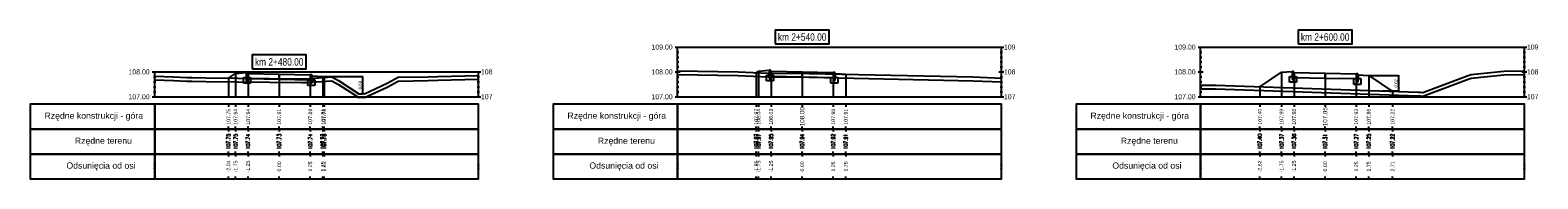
# Model space of a CAD drawing. Extents: x 7537626 to 7538805, y 5722894 to 5725486.
# Tile 29 of 90: x 7538198 to 7538258, y 5725387 to 5725393. Entities that reach past the tile are written whole.
import ezdxf

# ---------------------------------------------------------------- set-up
doc = ezdxf.new("R2010")
doc.units = 0
doc.header["$PDMODE"] = 35
doc.header["$PDSIZE"] = 0.3
for name, color, linetype in [('C-DROGI-PROFILE', 7, 'Continuous'), ('C-DROGI-PROFILE-ETYKIETY', 7, 'Continuous'), ('C-DROGI-PRZEKROJE-ETYKIETY', 7, 'Continuous'), ('C-POPRZECZKA-przekrój', 2, 'Continuous'), ('C-POPRZECZKA-widok', 1, 'Continuous')]:
    doc.layers.add(name, color=color, linetype=linetype)
for name, color, linetype, true_color in [('C-humus', 7, 'Continuous', 0x003df5), ('C-Teren', 7, 'Continuous', 0x005716), ('poprzeczki', 7, 'Continuous', 0x0000d6)]:
    doc.layers.add(name, color=color, linetype=linetype, true_color=true_color)
doc.styles.add('2mm08', font='arial.ttf', dxfattribs={"width": 0.8})
doc.styles.add('opis_50', font='arial.ttf', dxfattribs={"height": 0.125})
doc.styles.get("Standard").update_dxf_attribs({"font": 'arial.ttf'})
doc.dimstyles.new('OPIS_50', dxfattribs={"dimscale": 0.5, "dimtxt": 0.125, "dimasz": 0.25, "dimexe": 0.1, "dimexo": 0.15, "dimgap": 0.1, "dimtad": 1, "dimzin": 0, "dimtxsty": 'opis_50', "dimblk": 'ARCHTICK', "dimcen": 0.15, "dimdle": 0.1, "dimaunit": 2, "dimadec": 4, "dimazin": 0, "dimtfac": 1, "dimtmove": 0, "dimatfit": 3, "dimfxl": 1, "dimarcsym": 0})

# ---------------------------------------------------------------- blocks, each defined once
blk = doc.blocks.new('_ArchTick')
at = {"color": 0, "linetype": 'ByBlock', "const_width": 0.15}
blk.add_lwpolyline([(-0.5, -0.5), (0.5, 0.5)], dxfattribs=at)
blk = doc.blocks.new('*D124')
at = {"layer": 'Defpoints', "color": 0, "transparency": 16777216}
for p in [(7538209.328, 5725390.901), (7538210.773, 5725390.213), (7538210.923, 5725390.213)]:
    blk.add_point(p, dxfattribs=at)
at = {"layer": 'poprzeczki', "color": 0, "lineweight": -2, "transparency": 16777216}
for p, q in [((7538209.343, 5725390.901), (7538210.933, 5725390.901)), ((7538210.923, 5725390.911), (7538210.923, 5725390.203)), ((7538210.788, 5725390.213), (7538210.933, 5725390.213))]:
    blk.add_line(p, q, dxfattribs=at)
at = {"layer": 'poprzeczki', "color": 0, "lineweight": -2, "transparency": 16777216, "xscale": 0.025, "yscale": 0.025, "zscale": 0.025}
for p, rotation in [((7538210.923, 5725390.901), 90), ((7538210.923, 5725390.213), 270)]:
    blk.add_blockref('_ArchTick', p, dxfattribs=dict(at, rotation=rotation))
at = {"layer": 'poprzeczki', "color": 0, "transparency": 16777216, "insert": (7538210.837, 5725390.557), "char_height": 0.125, "attachment_point": 5, "rotation": 90, "style": 'opis_50'}
blk.add_mtext('0,69', dxfattribs=at)
blk = doc.blocks.new('*D128')
at = {"layer": 'Defpoints', "color": 0, "transparency": 16777216}
for p in [(7538251.328, 5725390.945), (7538251.858, 5725390.323), (7538252.519, 5725390.323)]:
    blk.add_point(p, dxfattribs=at)
at = {"layer": 'poprzeczki', "color": 0, "lineweight": -2, "transparency": 16777216}
for p, q in [((7538251.343, 5725390.945), (7538252.529, 5725390.945)), ((7538252.519, 5725390.955), (7538252.519, 5725390.313)), ((7538251.873, 5725390.323), (7538252.529, 5725390.323))]:
    blk.add_line(p, q, dxfattribs=at)
at = {"layer": 'poprzeczki', "color": 0, "lineweight": -2, "transparency": 16777216, "xscale": 0.025, "yscale": 0.025, "zscale": 0.025}
for p, rotation in [((7538252.519, 5725390.945), 90), ((7538252.519, 5725390.323), 270)]:
    blk.add_blockref('_ArchTick', p, dxfattribs=dict(at, rotation=rotation))
at = {"layer": 'poprzeczki', "color": 0, "transparency": 16777216, "insert": (7538252.434, 5725390.634), "char_height": 0.125, "attachment_point": 5, "rotation": 90, "style": 'opis_50'}
blk.add_mtext('0,62', dxfattribs=at)

msp = doc.modelspace()

# ---------------------------------------------------------------- linework, layer by layer
at = {"layer": 'C-DROGI-PROFILE', "color": 7, "linetype": 'Continuous', "lineweight": -3}
for p, q in [((7538205.539, 5725389.789), (7538205.539, 5725389.689)), ((7538205.828, 5725389.789), (7538205.828, 5725389.689)), ((7538206.328, 5725389.789), (7538206.328, 5725389.689)), ((7538207.578, 5725389.789), (7538207.578, 5725389.689)), ((7538208.828, 5725389.789), (7538208.828, 5725389.689)), ((7538209.328, 5725389.789), (7538209.328, 5725389.689)), ((7538209.383, 5725389.789), (7538209.383, 5725389.689)), ((7538226.733, 5725389.789), (7538226.733, 5725389.689)), ((7538226.828, 5725389.789), (7538226.828, 5725389.689)), ((7538227.328, 5725389.789), (7538227.328, 5725389.689)), ((7538228.578, 5725389.789), (7538228.578, 5725389.689)), ((7538229.828, 5725389.789), (7538229.828, 5725389.689)), ((7538230.328, 5725389.789), (7538230.328, 5725389.689)), ((7538230.33, 5725389.789), (7538230.33, 5725389.689)), ((7538246.955, 5725389.789), (7538246.955, 5725389.689)), ((7538247.828, 5725389.789), (7538247.828, 5725389.689)), ((7538248.328, 5725389.789), (7538248.328, 5725389.689)), ((7538249.578, 5725389.789), (7538249.578, 5725389.689)), ((7538250.828, 5725389.789), (7538250.828, 5725389.689)), ((7538251.328, 5725389.789), (7538251.328, 5725389.689)), ((7538252.283, 5725389.789), (7538252.283, 5725389.689)), ((7538205.539, 5725388.789), (7538205.539, 5725388.889)), ((7538205.539, 5725388.789), (7538205.539, 5725388.689)), ((7538205.828, 5725388.789), (7538205.828, 5725388.889)), ((7538205.828, 5725388.789), (7538205.828, 5725388.689)), ((7538206.328, 5725388.789), (7538206.328, 5725388.889)), ((7538206.328, 5725388.789), (7538206.328, 5725388.689)), ((7538207.578, 5725388.789), (7538207.578, 5725388.889)), ((7538207.578, 5725388.789), (7538207.578, 5725388.689)), ((7538208.828, 5725388.789), (7538208.828, 5725388.889)), ((7538208.828, 5725388.789), (7538208.828, 5725388.689)), ((7538209.328, 5725388.789), (7538209.328, 5725388.889)), ((7538209.328, 5725388.789), (7538209.328, 5725388.689)), ((7538209.383, 5725388.789), (7538209.383, 5725388.889)), ((7538209.383, 5725388.789), (7538209.383, 5725388.689)), ((7538226.733, 5725388.789), (7538226.733, 5725388.889)), ((7538226.733, 5725388.789), (7538226.733, 5725388.689)), ((7538226.828, 5725388.789), (7538226.828, 5725388.889)), ((7538226.828, 5725388.789), (7538226.828, 5725388.689)), ((7538227.328, 5725388.789), (7538227.328, 5725388.889)), ((7538227.328, 5725388.789), (7538227.328, 5725388.689)), ((7538228.578, 5725388.789), (7538228.578, 5725388.889)), ((7538228.578, 5725388.789), (7538228.578, 5725388.689)), ((7538229.828, 5725388.789), (7538229.828, 5725388.889)), ((7538229.828, 5725388.789), (7538229.828, 5725388.689)), ((7538230.328, 5725388.789), (7538230.328, 5725388.889)), ((7538230.328, 5725388.789), (7538230.328, 5725388.689)), ((7538230.33, 5725388.789), (7538230.33, 5725388.889)), ((7538230.33, 5725388.789), (7538230.33, 5725388.689)), ((7538246.955, 5725388.789), (7538246.955, 5725388.889)), ((7538246.955, 5725388.789), (7538246.955, 5725388.689)), ((7538247.828, 5725388.789), (7538247.828, 5725388.889)), ((7538247.828, 5725388.789), (7538247.828, 5725388.689)), ((7538248.328, 5725388.789), (7538248.328, 5725388.889)), ((7538248.328, 5725388.789), (7538248.328, 5725388.689)), ((7538249.578, 5725388.789), (7538249.578, 5725388.889)), ((7538249.578, 5725388.789), (7538249.578, 5725388.689)), ((7538250.828, 5725388.789), (7538250.828, 5725388.889)), ((7538250.828, 5725388.789), (7538250.828, 5725388.689)), ((7538251.328, 5725388.789), (7538251.328, 5725388.889)), ((7538251.328, 5725388.789), (7538251.328, 5725388.689)), ((7538252.283, 5725388.789), (7538252.283, 5725388.889)), ((7538252.283, 5725388.789), (7538252.283, 5725388.689)), ((7538205.539, 5725387.789), (7538205.539, 5725387.889)), ((7538205.539, 5725387.789), (7538205.539, 5725387.689)), ((7538205.828, 5725387.789), (7538205.828, 5725387.889)), ((7538205.828, 5725387.789), (7538205.828, 5725387.689)), ((7538206.328, 5725387.789), (7538206.328, 5725387.889)), ((7538206.328, 5725387.789), (7538206.328, 5725387.689)), ((7538207.578, 5725387.789), (7538207.578, 5725387.889)), ((7538207.578, 5725387.789), (7538207.578, 5725387.689)), ((7538208.828, 5725387.789), (7538208.828, 5725387.889)), ((7538208.828, 5725387.789), (7538208.828, 5725387.689)), ((7538209.328, 5725387.789), (7538209.328, 5725387.889)), ((7538209.328, 5725387.789), (7538209.328, 5725387.689)), ((7538209.383, 5725387.789), (7538209.383, 5725387.889)), ((7538209.383, 5725387.789), (7538209.383, 5725387.689)), ((7538226.733, 5725387.789), (7538226.733, 5725387.889)), ((7538226.733, 5725387.789), (7538226.733, 5725387.689)), ((7538226.828, 5725387.789), (7538226.828, 5725387.889)), ((7538226.828, 5725387.789), (7538226.828, 5725387.689)), ((7538227.328, 5725387.789), (7538227.328, 5725387.889)), ((7538227.328, 5725387.789), (7538227.328, 5725387.689)), ((7538228.578, 5725387.789), (7538228.578, 5725387.889)), ((7538228.578, 5725387.789), (7538228.578, 5725387.689)), ((7538229.828, 5725387.789), (7538229.828, 5725387.889)), ((7538229.828, 5725387.789), (7538229.828, 5725387.689)), ((7538230.328, 5725387.789), (7538230.328, 5725387.889)), ((7538230.328, 5725387.789), (7538230.328, 5725387.689)), ((7538230.33, 5725387.789), (7538230.33, 5725387.889)), ((7538230.33, 5725387.789), (7538230.33, 5725387.689)), ((7538246.955, 5725387.789), (7538246.955, 5725387.889)), ((7538246.955, 5725387.789), (7538246.955, 5725387.689)), ((7538247.828, 5725387.789), (7538247.828, 5725387.889)), ((7538247.828, 5725387.789), (7538247.828, 5725387.689)), ((7538248.328, 5725387.789), (7538248.328, 5725387.889)), ((7538248.328, 5725387.789), (7538248.328, 5725387.689)), ((7538249.578, 5725387.789), (7538249.578, 5725387.889)), ((7538249.578, 5725387.789), (7538249.578, 5725387.689)), ((7538250.828, 5725387.789), (7538250.828, 5725387.889)), ((7538250.828, 5725387.789), (7538250.828, 5725387.689)), ((7538251.328, 5725387.789), (7538251.328, 5725387.889)), ((7538251.328, 5725387.789), (7538251.328, 5725387.689)), ((7538252.283, 5725387.789), (7538252.283, 5725387.889)), ((7538252.283, 5725387.789), (7538252.283, 5725387.689)), ((7538205.539, 5725386.789), (7538205.539, 5725386.889)), ((7538205.828, 5725386.789), (7538205.828, 5725386.889)), ((7538206.328, 5725386.789), (7538206.328, 5725386.889)), ((7538207.578, 5725386.789), (7538207.578, 5725386.889)), ((7538208.828, 5725386.789), (7538208.828, 5725386.889)), ((7538209.328, 5725386.789), (7538209.328, 5725386.889)), ((7538209.383, 5725386.789), (7538209.383, 5725386.889)), ((7538226.733, 5725386.789), (7538226.733, 5725386.889)), ((7538226.828, 5725386.789), (7538226.828, 5725386.889)), ((7538227.328, 5725386.789), (7538227.328, 5725386.889)), ((7538228.578, 5725386.789), (7538228.578, 5725386.889)), ((7538229.828, 5725386.789), (7538229.828, 5725386.889)), ((7538230.328, 5725386.789), (7538230.328, 5725386.889)), ((7538230.33, 5725386.789), (7538230.33, 5725386.889)), ((7538246.955, 5725386.789), (7538246.955, 5725386.889)), ((7538247.828, 5725386.789), (7538247.828, 5725386.889)), ((7538248.328, 5725386.789), (7538248.328, 5725386.889)), ((7538249.578, 5725386.789), (7538249.578, 5725386.889)), ((7538250.828, 5725386.789), (7538250.828, 5725386.889)), ((7538251.328, 5725386.789), (7538251.328, 5725386.889)), ((7538252.283, 5725386.789), (7538252.283, 5725386.889))]:
    msp.add_line(p, q, dxfattribs=at)
at = {"layer": 'C-DROGI-PROFILE', "color": 1, "linetype": 'Continuous', "lineweight": -3}
for points in [[(7538202.578, 5725388.789), (7538202.578, 5725389.789), (7538197.578, 5725389.789), (7538197.578, 5725388.789)], [(7538202.578, 5725388.789), (7538215.578, 5725388.789), (7538215.578, 5725389.789), (7538202.578, 5725389.789)], [(7538223.578, 5725388.789), (7538223.578, 5725389.789), (7538218.578, 5725389.789), (7538218.578, 5725388.789)], [(7538223.578, 5725388.789), (7538236.578, 5725388.789), (7538236.578, 5725389.789), (7538223.578, 5725389.789)], [(7538244.578, 5725388.789), (7538244.578, 5725389.789), (7538239.578, 5725389.789), (7538239.578, 5725388.789)], [(7538244.578, 5725388.789), (7538257.578, 5725388.789), (7538257.578, 5725389.789), (7538244.578, 5725389.789)], [(7538202.578, 5725387.789), (7538202.578, 5725388.789), (7538197.578, 5725388.789), (7538197.578, 5725387.789)], [(7538202.578, 5725387.789), (7538215.578, 5725387.789), (7538215.578, 5725388.789), (7538202.578, 5725388.789)], [(7538223.578, 5725387.789), (7538223.578, 5725388.789), (7538218.578, 5725388.789), (7538218.578, 5725387.789)], [(7538223.578, 5725387.789), (7538236.578, 5725387.789), (7538236.578, 5725388.789), (7538223.578, 5725388.789)], [(7538244.578, 5725387.789), (7538244.578, 5725388.789), (7538239.578, 5725388.789), (7538239.578, 5725387.789)], [(7538244.578, 5725387.789), (7538257.578, 5725387.789), (7538257.578, 5725388.789), (7538244.578, 5725388.789)], [(7538202.578, 5725386.789), (7538202.578, 5725387.789), (7538197.578, 5725387.789), (7538197.578, 5725386.789)], [(7538202.578, 5725386.789), (7538215.578, 5725386.789), (7538215.578, 5725387.789), (7538202.578, 5725387.789)], [(7538223.578, 5725386.789), (7538223.578, 5725387.789), (7538218.578, 5725387.789), (7538218.578, 5725386.789)], [(7538223.578, 5725386.789), (7538236.578, 5725386.789), (7538236.578, 5725387.789), (7538223.578, 5725387.789)], [(7538244.578, 5725386.789), (7538244.578, 5725387.789), (7538239.578, 5725387.789), (7538239.578, 5725386.789)], [(7538244.578, 5725386.789), (7538257.578, 5725386.789), (7538257.578, 5725387.789), (7538244.578, 5725387.789)]]:
    msp.add_3dface(points, dxfattribs=at)
at = {"layer": 'C-DROGI-PRZEKROJE-ETYKIETY', "color": 1, "linetype": 'Continuous', "lineweight": -3}
for p, q in [((7538205.539, 5725390.839), (7538205.539, 5725390.089)), ((7538205.828, 5725391.031), (7538205.828, 5725390.089)), ((7538206.328, 5725391.025), (7538206.328, 5725390.089)), ((7538207.578, 5725391), (7538207.578, 5725390.089)), ((7538208.828, 5725390.975), (7538208.828, 5725390.089)), ((7538209.328, 5725390.901), (7538209.328, 5725390.089)), ((7538209.383, 5725390.864), (7538209.383, 5725390.089)), ((7538226.733, 5725391.062), (7538226.733, 5725390.089)), ((7538226.828, 5725391.125), (7538226.828, 5725390.089)), ((7538227.328, 5725391.119), (7538227.328, 5725390.089)), ((7538228.578, 5725391.094), (7538228.578, 5725390.089)), ((7538229.828, 5725391.069), (7538229.828, 5725390.089)), ((7538230.328, 5725390.995), (7538230.328, 5725390.089)), ((7538230.33, 5725390.997), (7538230.33, 5725390.089)), ((7538247.828, 5725391.075), (7538247.828, 5725390.089)), ((7538248.328, 5725391.069), (7538248.328, 5725390.089)), ((7538249.578, 5725391.044), (7538249.578, 5725390.089)), ((7538250.828, 5725391.019), (7538250.828, 5725390.089)), ((7538251.328, 5725390.945), (7538251.328, 5725390.089)), ((7538246.955, 5725390.494), (7538246.955, 5725390.089)), ((7538252.283, 5725390.308), (7538252.283, 5725390.089))]:
    msp.add_line(p, q, dxfattribs=at)
at = {"layer": 'C-humus'}
for p, q in [((7538202.578, 5725390.773), (7538203.341, 5725390.738)), ((7538203.341, 5725390.738), (7538203.87, 5725390.716)), ((7538203.87, 5725390.716), (7538203.923, 5725390.715)), ((7538203.923, 5725390.715), (7538204.021, 5725390.718)), ((7538204.021, 5725390.718), (7538204.07, 5725390.718)), ((7538204.07, 5725390.718), (7538204.634, 5725390.698)), ((7538204.634, 5725390.698), (7538208.468, 5725390.661)), ((7538208.468, 5725390.661), (7538208.642, 5725390.661)), ((7538208.642, 5725390.661), (7538209.692, 5725390.737)), ((7538209.692, 5725390.737), (7538209.965, 5725390.59)), ((7538209.965, 5725390.59), (7538210.773, 5725390.063)), ((7538211.919, 5725390.483), (7538212.356, 5725390.724)), ((7538212.356, 5725390.724), (7538213.563, 5725390.746)), ((7538213.563, 5725390.746), (7538213.948, 5725390.76)), ((7538213.948, 5725390.76), (7538215.035, 5725390.786)), ((7538215.035, 5725390.786), (7538215.578, 5725390.797)), ((7538223.578, 5725390.988), (7538226.002, 5725390.945)), ((7538226.002, 5725390.945), (7538227.208, 5725390.89)), ((7538227.208, 5725390.89), (7538228.859, 5725390.879)), ((7538228.859, 5725390.879), (7538235.447, 5725390.736)), ((7538235.447, 5725390.736), (7538236.578, 5725390.694)), ((7538253.501, 5725390.113), (7538255.317, 5725390.793)), ((7538255.317, 5725390.793), (7538255.441, 5725390.838)), ((7538255.441, 5725390.838), (7538255.442, 5725390.839)), ((7538255.442, 5725390.839), (7538256.752, 5725390.968)), ((7538256.752, 5725390.968), (7538256.76, 5725390.969)), ((7538256.76, 5725390.969), (7538257.578, 5725390.989)), ((7538210.773, 5725390.063), (7538210.864, 5725390.069)), ((7538210.864, 5725390.069), (7538211.008, 5725390.061)), ((7538211.008, 5725390.061), (7538211.919, 5725390.483)), ((7538244.578, 5725390.406), (7538245.169, 5725390.406)), ((7538245.169, 5725390.406), (7538253.31, 5725390.123)), ((7538253.31, 5725390.123), (7538253.412, 5725390.122)), ((7538253.412, 5725390.122), (7538253.501, 5725390.113))]:
    msp.add_line(p, q, dxfattribs=at)
at = {"layer": 'C-POPRZECZKA-przekrój', "color": 2, "linetype": 'Continuous', "lineweight": -3}
for p, q in [((7538205.539, 5725390.839), (7538205.828, 5725391.031)), ((7538205.828, 5725391.031), (7538206.248, 5725391.065)), ((7538206.148, 5725390.635), (7538206.148, 5725390.865)), ((7538206.148, 5725390.865), (7538206.248, 5725390.865)), ((7538206.428, 5725390.635), (7538206.148, 5725390.635)), ((7538206.288, 5725391.065), (7538206.248, 5725391.065)), ((7538206.248, 5725391.065), (7538206.248, 5725390.735)), ((7538206.248, 5725390.865), (7538206.248, 5725390.765)), ((7538206.248, 5725390.765), (7538206.328, 5725390.765)), ((7538206.248, 5725390.735), (7538206.328, 5725390.735)), ((7538206.293, 5725391.065), (7538206.288, 5725391.065)), ((7538206.302, 5725391.062), (7538206.293, 5725391.065)), ((7538206.31, 5725391.058), (7538206.302, 5725391.062)), ((7538206.316, 5725391.053), (7538206.31, 5725391.058)), ((7538206.32, 5725391.048), (7538206.316, 5725391.053)), ((7538206.325, 5725391.041), (7538206.32, 5725391.048)), ((7538206.327, 5725391.032), (7538206.325, 5725391.041)), ((7538206.328, 5725391.025), (7538206.327, 5725391.032)), ((7538206.328, 5725391.025), (7538207.578, 5725391)), ((7538206.328, 5725391.025), (7538206.329, 5725390.825)), ((7538206.328, 5725390.735), (7538206.328, 5725391.025)), ((7538206.328, 5725391.025), (7538206.328, 5725390.865)), ((7538206.328, 5725390.865), (7538206.428, 5725390.865)), ((7538206.329, 5725390.825), (7538207.578, 5725390.8)), ((7538206.428, 5725390.865), (7538206.428, 5725390.635)), ((7538207.578, 5725390.8), (7538207.578, 5725391)), ((7538207.578, 5725391), (7538208.828, 5725390.975)), ((7538207.578, 5725390.8), (7538208.827, 5725390.775)), ((7538208.728, 5725390.545), (7538208.728, 5725390.775)), ((7538208.728, 5725390.775), (7538208.828, 5725390.775)), ((7538208.828, 5725390.975), (7538208.827, 5725390.775)), ((7538208.868, 5725390.975), (7538208.828, 5725390.975)), ((7538208.828, 5725390.975), (7538208.828, 5725390.645)), ((7538208.828, 5725390.775), (7538208.828, 5725390.675)), ((7538208.828, 5725390.675), (7538208.908, 5725390.675)), ((7538208.828, 5725390.645), (7538208.908, 5725390.645)), ((7538208.873, 5725390.975), (7538208.868, 5725390.975)), ((7538208.882, 5725390.972), (7538208.873, 5725390.975)), ((7538208.89, 5725390.968), (7538208.882, 5725390.972)), ((7538208.896, 5725390.963), (7538208.89, 5725390.968)), ((7538208.9, 5725390.958), (7538208.896, 5725390.963)), ((7538208.905, 5725390.951), (7538208.9, 5725390.958)), ((7538208.907, 5725390.942), (7538208.905, 5725390.951)), ((7538208.908, 5725390.935), (7538208.907, 5725390.942)), ((7538208.908, 5725390.645), (7538208.908, 5725390.935)), ((7538208.908, 5725390.935), (7538208.908, 5725390.775)), ((7538208.908, 5725390.935), (7538209.328, 5725390.901)), ((7538208.908, 5725390.775), (7538209.008, 5725390.775)), ((7538209.008, 5725390.775), (7538209.008, 5725390.545)), ((7538209.328, 5725390.901), (7538209.383, 5725390.864)), ((7538226.733, 5725391.062), (7538226.828, 5725391.125)), ((7538226.828, 5725391.125), (7538227.248, 5725391.159)), ((7538227.148, 5725390.729), (7538227.148, 5725390.959)), ((7538227.148, 5725390.959), (7538227.248, 5725390.959)), ((7538227.428, 5725390.729), (7538227.148, 5725390.729)), ((7538227.288, 5725391.159), (7538227.248, 5725391.159)), ((7538227.248, 5725391.159), (7538227.248, 5725390.829)), ((7538227.248, 5725390.959), (7538227.248, 5725390.859)), ((7538227.248, 5725390.859), (7538227.328, 5725390.859)), ((7538227.248, 5725390.829), (7538227.328, 5725390.829)), ((7538227.293, 5725391.158), (7538227.288, 5725391.159)), ((7538227.302, 5725391.156), (7538227.293, 5725391.158)), ((7538227.31, 5725391.152), (7538227.302, 5725391.156)), ((7538227.316, 5725391.147), (7538227.31, 5725391.152)), ((7538227.32, 5725391.142), (7538227.316, 5725391.147)), ((7538227.325, 5725391.134), (7538227.32, 5725391.142)), ((7538227.327, 5725391.126), (7538227.325, 5725391.134)), ((7538227.328, 5725391.119), (7538227.327, 5725391.126)), ((7538227.328, 5725391.119), (7538228.578, 5725391.094)), ((7538227.328, 5725391.119), (7538227.329, 5725390.919)), ((7538227.328, 5725390.829), (7538227.328, 5725391.119)), ((7538227.328, 5725391.119), (7538227.328, 5725390.959)), ((7538227.328, 5725390.959), (7538227.428, 5725390.959)), ((7538227.329, 5725390.919), (7538228.578, 5725390.894)), ((7538227.428, 5725390.959), (7538227.428, 5725390.729)), ((7538228.578, 5725390.894), (7538228.578, 5725391.094)), ((7538228.578, 5725391.094), (7538229.828, 5725391.069)), ((7538228.578, 5725390.894), (7538229.827, 5725390.869)), ((7538229.728, 5725390.639), (7538229.728, 5725390.869)), ((7538229.728, 5725390.869), (7538229.828, 5725390.869)), ((7538230.008, 5725390.639), (7538229.728, 5725390.639)), ((7538229.828, 5725391.069), (7538229.827, 5725390.869)), ((7538229.868, 5725391.069), (7538229.828, 5725391.069)), ((7538229.828, 5725391.069), (7538229.828, 5725390.739)), ((7538229.828, 5725390.869), (7538229.828, 5725390.769)), ((7538229.828, 5725390.769), (7538229.908, 5725390.769)), ((7538229.828, 5725390.739), (7538229.908, 5725390.739)), ((7538229.873, 5725391.068), (7538229.868, 5725391.069)), ((7538229.882, 5725391.066), (7538229.873, 5725391.068)), ((7538229.89, 5725391.062), (7538229.882, 5725391.066)), ((7538229.896, 5725391.057), (7538229.89, 5725391.062)), ((7538229.9, 5725391.052), (7538229.896, 5725391.057)), ((7538229.905, 5725391.044), (7538229.9, 5725391.052)), ((7538229.907, 5725391.036), (7538229.905, 5725391.044)), ((7538229.908, 5725391.029), (7538229.907, 5725391.036)), ((7538229.908, 5725390.739), (7538229.908, 5725391.029)), ((7538229.908, 5725391.029), (7538229.908, 5725390.869)), ((7538229.908, 5725391.029), (7538230.328, 5725390.995)), ((7538229.908, 5725390.869), (7538230.008, 5725390.869)), ((7538230.008, 5725390.869), (7538230.008, 5725390.639)), ((7538230.328, 5725390.995), (7538230.33, 5725390.997)), ((7538246.955, 5725390.494), (7538247.828, 5725391.075)), ((7538247.828, 5725391.075), (7538248.248, 5725391.109)), ((7538248.148, 5725390.679), (7538248.148, 5725390.909)), ((7538248.148, 5725390.909), (7538248.248, 5725390.909)), ((7538248.428, 5725390.679), (7538248.148, 5725390.679)), ((7538248.288, 5725391.109), (7538248.248, 5725391.109)), ((7538248.248, 5725391.109), (7538248.248, 5725390.779)), ((7538248.248, 5725390.909), (7538248.248, 5725390.809)), ((7538248.248, 5725390.809), (7538248.328, 5725390.809)), ((7538248.248, 5725390.779), (7538248.328, 5725390.779)), ((7538248.293, 5725391.108), (7538248.288, 5725391.109)), ((7538248.302, 5725391.106), (7538248.293, 5725391.108)), ((7538248.31, 5725391.102), (7538248.302, 5725391.106)), ((7538248.316, 5725391.097), (7538248.31, 5725391.102)), ((7538248.32, 5725391.092), (7538248.316, 5725391.097)), ((7538248.325, 5725391.084), (7538248.32, 5725391.092)), ((7538248.327, 5725391.076), (7538248.325, 5725391.084)), ((7538248.328, 5725391.069), (7538248.327, 5725391.076)), ((7538248.328, 5725391.069), (7538249.578, 5725391.044)), ((7538248.328, 5725391.069), (7538248.329, 5725390.869)), ((7538248.328, 5725390.779), (7538248.328, 5725391.069)), ((7538248.328, 5725391.069), (7538248.328, 5725390.909)), ((7538248.328, 5725390.909), (7538248.428, 5725390.909)), ((7538248.329, 5725390.869), (7538249.578, 5725390.844)), ((7538248.428, 5725390.909), (7538248.428, 5725390.679)), ((7538249.578, 5725390.844), (7538249.578, 5725391.044)), ((7538249.578, 5725391.044), (7538250.828, 5725391.019)), ((7538249.578, 5725390.844), (7538250.827, 5725390.819)), ((7538250.728, 5725390.589), (7538250.728, 5725390.819)), ((7538250.728, 5725390.819), (7538250.828, 5725390.819)), ((7538251.008, 5725390.589), (7538250.728, 5725390.589)), ((7538250.828, 5725391.019), (7538250.827, 5725390.819)), ((7538250.868, 5725391.019), (7538250.828, 5725391.019)), ((7538250.828, 5725391.019), (7538250.828, 5725390.689)), ((7538250.828, 5725390.819), (7538250.828, 5725390.719)), ((7538250.828, 5725390.719), (7538250.908, 5725390.719)), ((7538250.828, 5725390.689), (7538250.908, 5725390.689)), ((7538250.873, 5725391.018), (7538250.868, 5725391.019)), ((7538250.882, 5725391.016), (7538250.873, 5725391.018)), ((7538250.89, 5725391.012), (7538250.882, 5725391.016)), ((7538250.896, 5725391.007), (7538250.89, 5725391.012)), ((7538250.9, 5725391.002), (7538250.896, 5725391.007)), ((7538250.905, 5725390.994), (7538250.9, 5725391.002)), ((7538250.907, 5725390.986), (7538250.905, 5725390.994)), ((7538250.908, 5725390.979), (7538250.907, 5725390.986)), ((7538250.908, 5725390.689), (7538250.908, 5725390.979)), ((7538250.908, 5725390.979), (7538250.908, 5725390.819)), ((7538250.908, 5725390.979), (7538251.328, 5725390.945)), ((7538250.908, 5725390.819), (7538251.008, 5725390.819)), ((7538251.008, 5725390.819), (7538251.008, 5725390.589)), ((7538251.328, 5725390.945), (7538252.283, 5725390.308)), ((7538209.008, 5725390.545), (7538208.728, 5725390.545))]:
    msp.add_line(p, q, dxfattribs=at)
at = {"layer": 'C-POPRZECZKA-widok', "color": 1, "linetype": 'Continuous', "lineweight": -3}
for p, q in [((7538223.478, 5725392.089), (7538236.678, 5725392.089)), ((7538223.528, 5725391.889), (7538223.628, 5725391.889)), ((7538223.578, 5725390.089), (7538223.578, 5725392.089)), ((7538236.528, 5725391.889), (7538236.628, 5725391.889)), ((7538236.578, 5725390.089), (7538236.578, 5725392.089)), ((7538244.478, 5725392.089), (7538257.678, 5725392.089)), ((7538244.528, 5725391.889), (7538244.628, 5725391.889)), ((7538244.578, 5725390.089), (7538244.578, 5725392.089)), ((7538257.528, 5725391.889), (7538257.628, 5725391.889)), ((7538257.578, 5725390.089), (7538257.578, 5725392.089)), ((7538223.528, 5725391.689), (7538223.628, 5725391.689)), ((7538223.528, 5725391.489), (7538223.628, 5725391.489)), ((7538223.528, 5725391.289), (7538223.628, 5725391.289)), ((7538236.528, 5725391.689), (7538236.628, 5725391.689)), ((7538236.528, 5725391.489), (7538236.628, 5725391.489)), ((7538236.528, 5725391.289), (7538236.628, 5725391.289)), ((7538244.528, 5725391.689), (7538244.628, 5725391.689)), ((7538244.528, 5725391.489), (7538244.628, 5725391.489)), ((7538244.528, 5725391.289), (7538244.628, 5725391.289)), ((7538257.528, 5725391.689), (7538257.628, 5725391.689)), ((7538257.528, 5725391.489), (7538257.628, 5725391.489)), ((7538257.528, 5725391.289), (7538257.628, 5725391.289)), ((7538202.478, 5725391.089), (7538215.678, 5725391.089)), ((7538202.528, 5725390.889), (7538202.628, 5725390.889)), ((7538202.528, 5725390.689), (7538202.628, 5725390.689)), ((7538202.578, 5725390.089), (7538202.578, 5725391.089)), ((7538215.528, 5725390.889), (7538215.628, 5725390.889)), ((7538215.528, 5725390.689), (7538215.628, 5725390.689)), ((7538215.578, 5725390.089), (7538215.578, 5725391.089)), ((7538223.478, 5725391.089), (7538223.678, 5725391.089)), ((7538223.528, 5725391.089), (7538223.628, 5725391.089)), ((7538223.528, 5725390.889), (7538223.628, 5725390.889)), ((7538223.528, 5725390.689), (7538223.628, 5725390.689)), ((7538236.478, 5725391.089), (7538236.678, 5725391.089)), ((7538236.528, 5725391.089), (7538236.628, 5725391.089)), ((7538236.528, 5725390.889), (7538236.628, 5725390.889)), ((7538236.528, 5725390.689), (7538236.628, 5725390.689)), ((7538244.478, 5725391.089), (7538244.678, 5725391.089)), ((7538244.528, 5725391.089), (7538244.628, 5725391.089)), ((7538244.528, 5725390.889), (7538244.628, 5725390.889)), ((7538244.528, 5725390.689), (7538244.628, 5725390.689)), ((7538257.478, 5725391.089), (7538257.678, 5725391.089)), ((7538257.528, 5725391.089), (7538257.628, 5725391.089)), ((7538257.528, 5725390.889), (7538257.628, 5725390.889)), ((7538257.528, 5725390.689), (7538257.628, 5725390.689)), ((7538202.478, 5725390.089), (7538215.678, 5725390.089)), ((7538202.528, 5725390.489), (7538202.628, 5725390.489)), ((7538202.528, 5725390.289), (7538202.628, 5725390.289)), ((7538215.528, 5725390.489), (7538215.628, 5725390.489)), ((7538215.528, 5725390.289), (7538215.628, 5725390.289)), ((7538223.478, 5725390.089), (7538236.678, 5725390.089)), ((7538223.528, 5725390.489), (7538223.628, 5725390.489)), ((7538223.528, 5725390.289), (7538223.628, 5725390.289)), ((7538236.528, 5725390.489), (7538236.628, 5725390.489)), ((7538236.528, 5725390.289), (7538236.628, 5725390.289)), ((7538244.478, 5725390.089), (7538257.678, 5725390.089)), ((7538244.528, 5725390.489), (7538244.628, 5725390.489)), ((7538244.528, 5725390.289), (7538244.628, 5725390.289)), ((7538257.528, 5725390.489), (7538257.628, 5725390.489)), ((7538257.528, 5725390.289), (7538257.628, 5725390.289))]:
    msp.add_line(p, q, dxfattribs=at)
at = {"layer": 'C-POPRZECZKA-widok', "color": 3, "linetype": 'Continuous', "lineweight": -3}
for points in [[(7538227.498, 5725392.214), (7538229.658, 5725392.214), (7538229.658, 5725392.77), (7538227.498, 5725392.77)], [(7538248.498, 5725392.214), (7538250.658, 5725392.214), (7538250.658, 5725392.77), (7538248.498, 5725392.77)], [(7538206.498, 5725391.214), (7538208.658, 5725391.214), (7538208.658, 5725391.77), (7538206.498, 5725391.77)]]:
    msp.add_3dface(points, dxfattribs=at)
at = {"layer": 'C-Teren'}
for p, q in [((7538202.578, 5725390.923), (7538203.341, 5725390.888)), ((7538203.341, 5725390.888), (7538203.87, 5725390.866)), ((7538203.87, 5725390.866), (7538203.923, 5725390.865)), ((7538203.923, 5725390.865), (7538204.021, 5725390.868)), ((7538204.021, 5725390.868), (7538204.07, 5725390.868)), ((7538204.07, 5725390.868), (7538204.634, 5725390.848)), ((7538204.634, 5725390.848), (7538208.468, 5725390.811)), ((7538208.468, 5725390.811), (7538208.642, 5725390.811)), ((7538208.642, 5725390.811), (7538209.692, 5725390.887)), ((7538209.692, 5725390.887), (7538209.965, 5725390.74)), ((7538209.965, 5725390.74), (7538210.773, 5725390.213)), ((7538211.008, 5725390.211), (7538211.919, 5725390.633)), ((7538211.919, 5725390.633), (7538212.356, 5725390.874)), ((7538212.356, 5725390.874), (7538213.563, 5725390.896)), ((7538213.563, 5725390.896), (7538213.948, 5725390.91)), ((7538213.948, 5725390.91), (7538215.035, 5725390.936)), ((7538215.035, 5725390.936), (7538215.578, 5725390.947)), ((7538223.578, 5725391.138), (7538226.002, 5725391.095)), ((7538226.002, 5725391.095), (7538227.208, 5725391.04)), ((7538227.208, 5725391.04), (7538228.859, 5725391.029)), ((7538228.859, 5725391.029), (7538235.447, 5725390.886)), ((7538235.447, 5725390.886), (7538236.578, 5725390.844)), ((7538253.501, 5725390.263), (7538255.317, 5725390.943)), ((7538255.317, 5725390.943), (7538255.441, 5725390.988)), ((7538255.441, 5725390.988), (7538255.442, 5725390.989)), ((7538255.442, 5725390.989), (7538256.752, 5725391.118)), ((7538256.752, 5725391.118), (7538256.76, 5725391.119)), ((7538256.76, 5725391.119), (7538257.578, 5725391.139)), ((7538210.773, 5725390.213), (7538210.864, 5725390.219)), ((7538210.864, 5725390.219), (7538211.008, 5725390.211)), ((7538244.578, 5725390.556), (7538245.169, 5725390.556)), ((7538245.169, 5725390.556), (7538253.31, 5725390.273)), ((7538253.31, 5725390.273), (7538253.412, 5725390.272)), ((7538253.412, 5725390.272), (7538253.501, 5725390.263))]:
    msp.add_line(p, q, dxfattribs=at)

# ---------------------------------------------------------------- texts
at = {"layer": 'C-DROGI-PROFILE', "color": 2}
for s, p in [('Rzędne konstrukcji - góra', (7538198.153, 5725389.206)), ('Rzędne konstrukcji - góra', (7538219.153, 5725389.206)), ('Rzędne konstrukcji - góra', (7538240.153, 5725389.206)), ('Rzędne terenu', (7538199.373, 5725388.2)), ('Rzędne terenu', (7538220.373, 5725388.2)), ('Rzędne terenu', (7538241.373, 5725388.2)), ('Odsunięcia od osi', (7538199.034, 5725387.2)), ('Odsunięcia od osi', (7538220.034, 5725387.2)), ('Odsunięcia od osi', (7538241.034, 5725387.2))]:
    msp.add_text(s, height=0.25, dxfattribs=at).set_placement(p)
at = {"layer": 'C-DROGI-PROFILE-ETYKIETY', "color": 1, "linetype": 'Continuous', "lineweight": -3, "attachment_point": 5, "rotation": 90, "style": '2mm08'}
for s, insert, char_height in [('107.75', (7538205.539, 5725389.289), 0.15), ('107.94', (7538205.828, 5725389.289), 0.15), ('107.94', (7538206.328, 5725389.289), 0.15), ('107.91', (7538207.578, 5725389.289), 0.15), ('107.89', (7538208.828, 5725389.289), 0.15), ('107.81', (7538209.328, 5725389.289), 0.15), ('107.78', (7538209.383, 5725389.289), 0.15), ('107.97', (7538226.733, 5725389.289), 0.15), ('108.04', (7538226.828, 5725389.289), 0.15), ('108.03', (7538227.328, 5725389.289), 0.15), ('108.00', (7538228.578, 5725389.289), 0.18), ('107.98', (7538229.828, 5725389.289), 0.15), ('107.91', (7538230.328, 5725389.289), 0.15), ('107.91', (7538230.33, 5725389.289), 0.15), ('107.40', (7538246.955, 5725389.289), 0.15), ('107.99', (7538247.828, 5725389.289), 0.15), ('107.98', (7538248.328, 5725389.289), 0.15), ('107.95', (7538249.578, 5725389.289), 0.18), ('107.93', (7538250.828, 5725389.289), 0.15), ('107.86', (7538251.328, 5725389.289), 0.15), ('107.22', (7538252.283, 5725389.289), 0.15), ('{\\Fsimplex.shx|c238;107.75}', (7538205.539, 5725388.289), 0.15), ('{\\Fsimplex.shx|c238;107.75}', (7538205.828, 5725388.289), 0.15), ('{\\Fsimplex.shx|c238;107.74}', (7538206.328, 5725388.289), 0.15), ('{\\Fsimplex.shx|c238;107.73}', (7538207.578, 5725388.289), 0.15), ('{\\Fsimplex.shx|c238;107.74}', (7538208.828, 5725388.289), 0.15), ('{\\Fsimplex.shx|c238;107.77}', (7538209.328, 5725388.289), 0.15), ('{\\Fsimplex.shx|c238;107.78}', (7538209.383, 5725388.289), 0.15), ('{\\Fsimplex.shx|c238;107.97}', (7538226.733, 5725388.289), 0.15), ('{\\Fsimplex.shx|c238;107.97}', (7538226.828, 5725388.289), 0.15), ('{\\Fsimplex.shx|c238;107.95}', (7538227.328, 5725388.289), 0.15), ('{\\Fsimplex.shx|c238;107.94}', (7538228.578, 5725388.289), 0.15), ('{\\Fsimplex.shx|c238;107.92}', (7538229.828, 5725388.289), 0.15), ('{\\Fsimplex.shx|c238;107.91}', (7538230.328, 5725388.289), 0.15), ('{\\Fsimplex.shx|c238;107.91}', (7538230.33, 5725388.289), 0.15), ('{\\Fsimplex.shx|c238;107.40}', (7538246.955, 5725388.289), 0.15), ('{\\Fsimplex.shx|c238;107.37}', (7538247.828, 5725388.289), 0.15), ('{\\Fsimplex.shx|c238;107.36}', (7538248.328, 5725388.289), 0.15), ('{\\Fsimplex.shx|c238;107.31}', (7538249.578, 5725388.289), 0.15), ('{\\Fsimplex.shx|c238;107.27}', (7538250.828, 5725388.289), 0.15), ('{\\Fsimplex.shx|c238;107.25}', (7538251.328, 5725388.289), 0.15), ('{\\Fsimplex.shx|c238;107.22}', (7538252.283, 5725388.289), 0.15), ('-2.04', (7538205.539, 5725387.289), 0.15), ('-1.75', (7538205.828, 5725387.289), 0.15), ('-1.25', (7538206.328, 5725387.289), 0.15), ('0.00', (7538207.578, 5725387.289), 0.15), ('1.25', (7538208.828, 5725387.289), 0.15), ('1.75', (7538209.328, 5725387.289), 0.15), ('1.81', (7538209.383, 5725387.289), 0.15), ('-1.85', (7538226.733, 5725387.289), 0.15), ('-1.75', (7538226.828, 5725387.289), 0.15), ('-1.25', (7538227.328, 5725387.289), 0.15), ('0.00', (7538228.578, 5725387.289), 0.15), ('1.25', (7538229.828, 5725387.289), 0.15), ('1.75', (7538230.328, 5725387.289), 0.15), ('1.75', (7538230.33, 5725387.289), 0.15), ('-2.62', (7538246.955, 5725387.289), 0.15), ('-1.75', (7538247.828, 5725387.289), 0.15), ('-1.25', (7538248.328, 5725387.289), 0.15), ('0.00', (7538249.578, 5725387.289), 0.15), ('1.25', (7538250.828, 5725387.289), 0.15), ('1.75', (7538251.328, 5725387.289), 0.15), ('2.71', (7538252.283, 5725387.289), 0.15)]:
    msp.add_mtext(s, dxfattribs=dict(at, insert=insert, char_height=char_height))
at = {"layer": 'C-DROGI-PROFILE-ETYKIETY', "color": 7, "linetype": 'Continuous', "lineweight": -3, "char_height": 0.1, "attachment_point": 5, "rotation": 90, "style": '2mm08'}
for s, insert in [('-5.00', (7538202.578, 5725387.289)), ('8.00', (7538215.578, 5725387.289)), ('-5.00', (7538223.578, 5725387.289)), ('8.00', (7538236.578, 5725387.289)), ('-5.00', (7538244.578, 5725387.289)), ('8.00', (7538257.578, 5725387.289))]:
    msp.add_mtext(s, dxfattribs=dict(at, insert=insert))
at = {"layer": 'C-POPRZECZKA-widok', "color": 3, "linetype": 'Continuous', "lineweight": -3, "char_height": 0.3, "attachment_point": 8, "style": '2mm08'}
for s, insert in [('km 2+540.00', (7538228.578, 5725392.339)), ('km 2+600.00', (7538249.578, 5725392.339)), ('km 2+480.00', (7538207.578, 5725391.339))]:
    msp.add_mtext(s, dxfattribs=dict(at, insert=insert))
at = {"layer": 'C-POPRZECZKA-widok', "color": 1, "linetype": 'Continuous', "lineweight": -3, "char_height": 0.2, "attachment_point": 6, "style": '2mm08'}
for s, insert in [('109.00', (7538223.378, 5725392.089)), ('109.00', (7538244.378, 5725392.089)), ('108.00', (7538202.378, 5725391.089)), ('108.00', (7538223.378, 5725391.089)), ('108.00', (7538244.378, 5725391.089)), ('107.00', (7538202.378, 5725390.089)), ('107.00', (7538223.378, 5725390.089)), ('107.00', (7538244.378, 5725390.089))]:
    msp.add_mtext(s, dxfattribs=dict(at, insert=insert))
at = {"layer": 'C-POPRZECZKA-widok', "color": 1, "linetype": 'Continuous', "lineweight": -3, "char_height": 0.2, "attachment_point": 4}
for s, insert in [('109', (7538236.678, 5725392.089)), ('109', (7538257.678, 5725392.089)), ('108', (7538215.678, 5725391.089)), ('108', (7538236.678, 5725391.089)), ('108', (7538257.678, 5725391.089)), ('107', (7538215.678, 5725390.089)), ('107', (7538236.678, 5725390.089)), ('107', (7538257.678, 5725390.089))]:
    msp.add_mtext(s, dxfattribs=dict(at, insert=insert))

# ---------------------------------------------------------------- dimensions: what is measured, and where the dimension line sits
at = {"layer": 'poprzeczki'}
for base, p1, p2, picture, middle in [((7538210.923, 5725390.213), (7538209.328, 5725390.901), (7538210.773, 5725390.213), '*D124', (7538210.837, 5725390.557)), ((7538252.519, 5725390.323), (7538251.328, 5725390.945), (7538251.858, 5725390.323), '*D128', (7538252.434, 5725390.634))]:
    dim = msp.add_linear_dim(base=base, p1=p1, p2=p2, angle=90, dimstyle='OPIS_50', override={"dimscale": 0.1}, dxfattribs=at)
    dim.commit()
    dim.dimension.update_dxf_attribs({"geometry": picture, "text_midpoint": middle})

doc.saveas('drawing.dxf')
